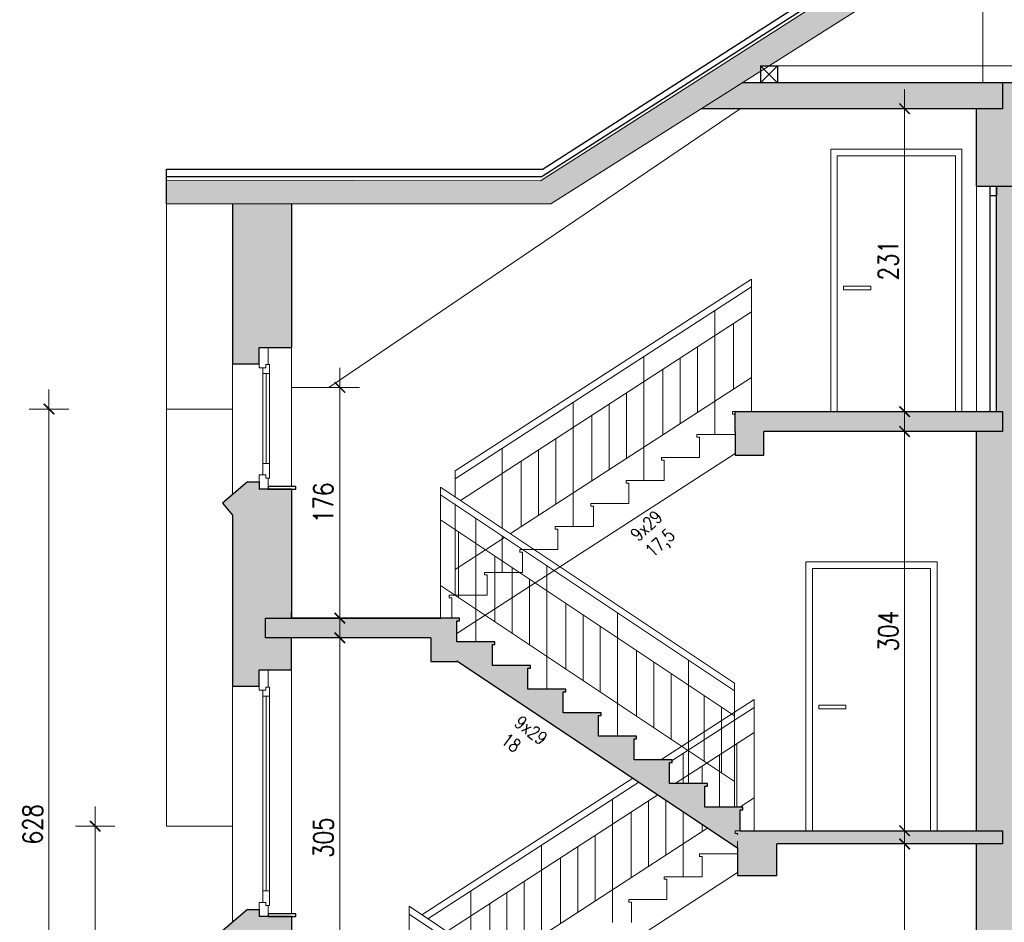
# Model space of a CAD drawing. Header units: millimetres. Extents: x 284606 to 569416, y -192995 to -95103.
# Tile 97 of 178: x 304771 to 305521, y -107272 to -106584. Entities that reach past the tile are written whole.
import ezdxf

# ---------------------------------------------------------------- set-up
doc = ezdxf.new("R2010")
doc.units = ezdxf.units.MM
doc.linetypes.add('HIDDEN', pattern=[9.525, 6.35, -3.175])
doc.layers.get('0').update_dxf_attribs({"lineweight": 0})
for name, color, linetype, lineweight in [('!STR_Konstrukcja 0.15', 140, 'Continuous', 15), ('!STR_Konstrukcja 0.20', 200, 'Continuous', 20), ('!STR_Konstrukcja 0.30', 64, 'Continuous', 30), ('!STR_Opisy 0.09', 8, 'Continuous', 9), ('!STR_Przerywana 0.09', 8, 'HIDDEN', 9), ('!STR_Stolarka okienna', 72, 'Continuous', 15), ('!STR_Wymiarowanie', 254, 'Continuous', 9), ('EKO Opisy 0.09', 8, 'Continuous', 9)]:
    doc.layers.add(name, color=color, linetype=linetype, lineweight=lineweight)
doc.layers.add('!STR_Kreskowanie ścian', color=7, linetype='Continuous', lineweight=5, true_color=0xa6a6a6)
doc.layers.add('EKO Wyposażenie', color=7, linetype='Continuous', lineweight=5, true_color=0x919191)
doc.styles.add('EKO 1-10', font='romans.shx', dxfattribs={"width": 0.8, "height": 15})
doc.styles.add('EKO 1-5', font='romans.shx', dxfattribs={"width": 0.8, "height": 10})
doc.dimstyles.new('EKO wymiar 1-10', dxfattribs={"dimtxt": 15, "dimasz": 8, "dimexe": 15, "dimexo": 15, "dimgap": 5, "dimtad": 1, "dimdec": 0, "dimtxsty": 'EKO 1-10', "dimblk": 'ARCHTICK', "dimcen": 10, "dimdle": 15, "dimclrd": 256, "dimclre": 256, "dimclrt": 256, "dimazin": 2, "dimtfac": 1, "dimtdec": 0, "dimtmove": 2, "dimatfit": 3, "dimldrblk": 'ARCHTICK', "dimfxl": 15, "dimfxlon": 1, "dimlwd": -1, "dimlwe": -1, "dimarcsym": 0})

# ---------------------------------------------------------------- blocks, each defined once
blk = doc.blocks.new('_ArchTick')
at = {"color": 0, "linetype": 'ByBlock', "const_width": 0.15}
blk.add_lwpolyline([(-0.5, -0.5), (0.5, 0.5)], dxfattribs=at)
blk = doc.blocks.new('*D850')
at = {"layer": '!STR_Wymiarowanie', "ltscale": 1.5, "transparency": 16777216}
for p, q in [((305445.37, -107197.4), (305445.37, -107536.9)), ((305460.37, -107212.4), (305430.37, -107212.4)), ((305460.37, -107521.9), (305430.37, -107521.9))]:
    blk.add_line(p, q, dxfattribs=at)
at = {"layer": 'Defpoints', "color": 0, "ltscale": 1.5, "transparency": 16777216}
for p in [(305500.06, -107212.4), (305445.37, -107521.9), (305500.06, -107521.9)]:
    blk.add_point(p, dxfattribs=at)
at = {"layer": '!STR_Wymiarowanie', "ltscale": 1.5, "transparency": 16777216, "xscale": 8, "yscale": 8, "zscale": 8}
for p, rotation in [((305445.37, -107212.4), 90), ((305445.37, -107521.9), 270)]:
    blk.add_blockref('_ArchTick', p, dxfattribs=dict(at, rotation=rotation))
at = {"layer": '!STR_Wymiarowanie', "ltscale": 1.5, "transparency": 16777216, "insert": (305432.87, -107367.15), "char_height": 15, "attachment_point": 5, "rotation": 90, "style": 'EKO 1-10'}
blk.add_mtext('310', dxfattribs=at)
blk = doc.blocks.new('*D855')
at = {"layer": '!STR_Wymiarowanie', "ltscale": 1.5, "transparency": 16777216}
for p, q in [((305445.37, -107217.4), (305445.37, -106883.04)), ((305460.37, -106898.04), (305430.37, -106898.04)), ((305460.37, -107202.4), (305430.37, -107202.4))]:
    blk.add_line(p, q, dxfattribs=at)
at = {"layer": 'Defpoints', "color": 0, "ltscale": 1.5, "transparency": 16777216}
for p in [(305445.37, -106898.04), (305500.06, -106898.04), (305500.06, -107202.4)]:
    blk.add_point(p, dxfattribs=at)
at = {"layer": '!STR_Wymiarowanie', "ltscale": 1.5, "transparency": 16777216, "xscale": 8, "yscale": 8, "zscale": 8}
for p, rotation in [((305445.37, -106898.04), 90), ((305445.37, -107202.4), 270)]:
    blk.add_blockref('_ArchTick', p, dxfattribs=dict(at, rotation=rotation))
at = {"layer": '!STR_Wymiarowanie', "ltscale": 1.5, "transparency": 16777216, "insert": (305432.87, -107050.22), "char_height": 15, "attachment_point": 5, "rotation": 90, "style": 'EKO 1-10'}
blk.add_mtext('304', dxfattribs=at)
blk = doc.blocks.new('*D856')
at = {"layer": '!STR_Wymiarowanie', "ltscale": 1.5, "transparency": 16777216}
for p, q in [((305445.37, -106637.04), (305445.37, -106897.9)), ((305460.37, -106652.04), (305430.37, -106652.04)), ((305460.37, -106882.9), (305430.37, -106882.9))]:
    blk.add_line(p, q, dxfattribs=at)
at = {"layer": 'Defpoints', "color": 0, "ltscale": 1.5, "transparency": 16777216}
for p in [(305500.06, -106652.04), (305445.37, -106882.9), (305500.06, -106882.9)]:
    blk.add_point(p, dxfattribs=at)
at = {"layer": '!STR_Wymiarowanie', "ltscale": 1.5, "transparency": 16777216, "xscale": 8, "yscale": 8, "zscale": 8}
for p, rotation in [((305445.37, -106652.04), 90), ((305445.37, -106882.9), 270)]:
    blk.add_blockref('_ArchTick', p, dxfattribs=dict(at, rotation=rotation))
at = {"layer": '!STR_Wymiarowanie', "ltscale": 1.5, "transparency": 16777216, "insert": (305432.87, -106767.47), "char_height": 15, "attachment_point": 5, "rotation": 90, "style": 'EKO 1-10'}
blk.add_mtext('231', dxfattribs=at)
blk = doc.blocks.new('*D857')
at = {"layer": '!STR_Wymiarowanie', "ltscale": 1.5, "transparency": 16777216}
for p, q in [((305014.83, -106849.4), (305014.83, -107055.4)), ((305029.83, -106864.4), (304999.83, -106864.4)), ((305029.83, -107040.4), (304999.83, -107040.4))]:
    blk.add_line(p, q, dxfattribs=at)
at = {"layer": 'Defpoints', "color": 0, "ltscale": 1.5, "transparency": 16777216}
for p in [(305048.65, -106864.4), (305014.83, -107040.4), (305048.65, -107040.4)]:
    blk.add_point(p, dxfattribs=at)
at = {"layer": '!STR_Wymiarowanie', "ltscale": 1.5, "transparency": 16777216, "xscale": 8, "yscale": 8, "zscale": 8}
for p, rotation in [((305014.83, -106864.4), 90), ((305014.83, -107040.4), 270)]:
    blk.add_blockref('_ArchTick', p, dxfattribs=dict(at, rotation=rotation))
at = {"layer": '!STR_Wymiarowanie', "ltscale": 1.5, "transparency": 16777216, "insert": (305002.33, -106952.4), "char_height": 15, "attachment_point": 5, "rotation": 90, "style": 'EKO 1-10'}
blk.add_mtext('176', dxfattribs=at)
blk = doc.blocks.new('*D858')
at = {"layer": '!STR_Wymiarowanie', "ltscale": 1.5, "transparency": 16777216}
for p, q in [((304828.23, -107523.9), (304828.23, -107183.9)), ((304843.23, -107198.9), (304813.23, -107198.9)), ((304843.23, -107508.9), (304813.23, -107508.9))]:
    blk.add_line(p, q, dxfattribs=at)
at = {"layer": 'Defpoints', "color": 0, "ltscale": 1.5, "transparency": 16777216}
for p in [(304828.23, -107198.9), (304882.72, -107198.9), (304930.06, -107508.9)]:
    blk.add_point(p, dxfattribs=at)
at = {"layer": '!STR_Wymiarowanie', "ltscale": 1.5, "transparency": 16777216, "xscale": 8, "yscale": 8, "zscale": 8}
for p, rotation in [((304828.23, -107198.9), 90), ((304828.23, -107508.9), 270)]:
    blk.add_blockref('_ArchTick', p, dxfattribs=dict(at, rotation=rotation))
at = {"layer": '!STR_Wymiarowanie', "ltscale": 1.5, "transparency": 16777216, "insert": (304815.73, -107353.9), "char_height": 15, "attachment_point": 5, "rotation": 90, "style": 'EKO 1-10'}
blk.add_mtext('310', dxfattribs=at)
blk = doc.blocks.new('*D859')
at = {"layer": '!STR_Wymiarowanie', "ltscale": 1.5, "transparency": 16777216}
for p, q in [((304793.06, -107523.9), (304793.06, -106865.9)), ((304808.06, -106880.9), (304778.06, -106880.9)), ((304808.06, -107508.9), (304778.06, -107508.9))]:
    blk.add_line(p, q, dxfattribs=at)
at = {"layer": 'Defpoints', "color": 0, "ltscale": 1.5, "transparency": 16777216}
for p in [(304793.06, -106880.9), (304882.72, -106880.9), (304933.06, -107508.9)]:
    blk.add_point(p, dxfattribs=at)
at = {"layer": '!STR_Wymiarowanie', "ltscale": 1.5, "transparency": 16777216, "xscale": 8, "yscale": 8, "zscale": 8}
for p, rotation in [((304793.06, -106880.9), 90), ((304793.06, -107508.9), 270)]:
    blk.add_blockref('_ArchTick', p, dxfattribs=dict(at, rotation=rotation))
at = {"layer": '!STR_Wymiarowanie', "ltscale": 1.5, "transparency": 16777216, "insert": (304780.56, -107197.4), "char_height": 15, "attachment_point": 5, "rotation": 90, "style": 'EKO 1-10'}
blk.add_mtext('628', dxfattribs=at)
blk = doc.blocks.new('*D864')
at = {"layer": '!STR_Wymiarowanie', "ltscale": 1.5, "transparency": 16777216}
for p, q in [((305014.83, -107374.9), (305014.83, -107040.4)), ((305014.83, -107055.4), (304999.83, -107055.4)), ((305014.83, -107359.9), (304999.83, -107359.9))]:
    blk.add_line(p, q, dxfattribs=at)
at = {"layer": 'Defpoints', "color": 0, "ltscale": 1.5, "transparency": 16777216}
for p in [(305014.83, -107055.4), (305021.06, -107055.4), (305019.06, -107359.9)]:
    blk.add_point(p, dxfattribs=at)
at = {"layer": '!STR_Wymiarowanie', "ltscale": 1.5, "transparency": 16777216, "xscale": 8, "yscale": 8, "zscale": 8}
for p, rotation in [((305014.83, -107055.4), 90), ((305014.83, -107359.9), 270)]:
    blk.add_blockref('_ArchTick', p, dxfattribs=dict(at, rotation=rotation))
at = {"layer": '!STR_Wymiarowanie', "ltscale": 1.5, "transparency": 16777216, "insert": (305002.33, -107207.65), "char_height": 15, "attachment_point": 5, "rotation": 90, "style": 'EKO 1-10'}
blk.add_mtext('305', dxfattribs=at)
blk = doc.blocks.new('*D863')
at = {"layer": '!STR_Wymiarowanie', "ltscale": 1.5, "transparency": 16777216}
for p, q in [((305583.56, -106492.58), (305583.56, -106897.9)), ((305568.56, -106507.58), (305598.56, -106507.58)), ((305568.56, -106882.9), (305598.56, -106882.9))]:
    blk.add_line(p, q, dxfattribs=at)
at = {"layer": 'Defpoints', "color": 0, "ltscale": 1.5, "transparency": 16777216}
for p in [(305518.25, -106507.58), (305543.25, -106882.9), (305583.56, -106882.9)]:
    blk.add_point(p, dxfattribs=at)
at = {"layer": '!STR_Wymiarowanie', "ltscale": 1.5, "transparency": 16777216, "xscale": 8, "yscale": 8, "zscale": 8}
for p, rotation in [((305583.56, -106507.58), 90), ((305583.56, -106882.9), 270)]:
    blk.add_blockref('_ArchTick', p, dxfattribs=dict(at, rotation=rotation))
at = {"layer": '!STR_Wymiarowanie', "ltscale": 1.5, "transparency": 16777216, "insert": (305571.06, -106695.24), "char_height": 15, "attachment_point": 5, "rotation": 90, "style": 'EKO 1-10'}
blk.add_mtext('375', dxfattribs=at)
blk = doc.blocks.new('barierki schody')
at = {"layer": '!STR_Konstrukcja 0.15', "ltscale": 0.7}
for p, q in [((-204.5, 581.5), (19.58, 432.11)), ((-204.5, 575.5), (19.58, 426.11)), ((-204.5, 556.5), (19.58, 407.11)), ((-190.68, 547.29), (-190.68, 497.29)), ((-163.04, 528.86), (-163.04, 478.86)), ((-149.86, 520.08), (-149.86, 470.08)), ((-136.68, 511.29), (-136.68, 461.29)), ((-204.5, 506.5), (19.58, 357.11)), ((-109.04, 492.86), (-109.04, 442.86)), ((-95.86, 484.08), (-95.86, 434.08)), ((-82.68, 475.29), (-82.68, 425.29)), ((-55.04, 456.86), (-55.04, 406.86)), ((-41.86, 448.08), (-41.86, 398.08)), ((-28.68, 439.29), (-28.68, 389.29)), ((-3.54, 422.53), (-3.54, 372.53)), ((9.64, 413.74), (9.64, 363.74)), ((-228.5, 262), (-4.42, 112.61)), ((-228.5, 256), (-4.42, 106.61)), ((-228.5, 237), (-4.42, 87.61)), ((-214.68, 227.79), (-214.68, 177.79)), ((-187.04, 209.36), (-187.04, 159.36)), ((-173.86, 200.58), (-173.86, 150.58)), ((-160.68, 191.79), (-160.68, 141.79)), ((-228.5, 187), (-4.42, 37.61)), ((-133.04, 173.36), (-133.04, 123.36)), ((-119.86, 164.58), (-119.86, 114.58)), ((-106.68, 155.79), (-106.68, 105.79)), ((-79.04, 137.36), (-79.04, 87.36)), ((-65.86, 128.58), (-65.86, 78.58)), ((-52.68, 119.79), (-52.68, 69.79)), ((-27.54, 103.03), (-27.54, 53.03)), ((-14.36, 94.24), (-14.36, 44.24))]:
    blk.add_line(p, q, dxfattribs=at)
for points in [[(-204.5, 481.5), (-204.5, 581.5)], [(-177.5, 463.5), (-177.5, 557.5)], [(-123.5, 427.5), (-123.5, 521.5)], [(-69.5, 391.5), (-69.5, 485.5)], [(-15.5, 355.5), (-15.5, 449.5)], [(19.58, 337.5), (19.58, 432.11)], [(-228.5, 162), (-228.5, 262)], [(-201.5, 144), (-201.5, 238)], [(-147.5, 108), (-147.5, 202)], [(-93.5, 72), (-93.5, 166)], [(-39.5, 36), (-39.5, 130)], [(-4.42, 18), (-4.42, 112.61)]]:
    blk.add_lwpolyline(points, dxfattribs=at)
at = {"layer": 'EKO Wyposażenie'}
for p, q in [((-193.25, 593.76), (32.5, 740.08)), ((-193.25, 587.76), (32.5, 734.08)), ((-189.26, 571.34), (32.5, 715.08)), ((18.96, 706.3), (18.96, 656.3)), ((-8.68, 688.38), (-8.68, 638.38)), ((-21.86, 679.84), (-21.86, 629.84)), ((-35.04, 671.3), (-35.04, 621.3)), ((-151.23, 545.99), (32.5, 665.08)), ((-62.68, 653.38), (-62.68, 603.38)), ((-75.86, 644.84), (-75.86, 594.84)), ((-89.04, 636.3), (-89.04, 586.3)), ((-116.68, 618.38), (-116.68, 568.38)), ((-129.86, 609.84), (-129.86, 559.84)), ((-143.04, 601.3), (-143.04, 551.3)), ((-193.83, 568.38), (-193.25, 568.76)), ((-193.25, 518.76), (-155.8, 543.03)), ((-36.47, 373.5), (34.5, 419.5)), ((-28, 372.99), (34.5, 413.5)), ((-25.67, 355.5), (34.5, 394.5)), ((21.32, 385.96), (21.32, 337.5)), ((8.14, 377.41), (8.14, 337.5)), ((-5.04, 368.87), (-5.04, 355.5)), ((-218.64, 255.43), (-57.85, 359.64)), ((-214.08, 252.38), (-53.29, 356.6)), ((-199.63, 242.75), (-38.84, 346.97)), ((-45.86, 342.41), (-45.86, 292.41)), ((-32.68, 342.87), (-32.68, 300.96)), ((23.7, 337.5), (34.5, 344.5)), ((-59.04, 333.87), (-59.04, 283.87)), ((-5.04, 324.44), (-5.04, 318.87)), ((-218.64, 180.43), (-0.81, 321.62)), ((-86.68, 315.96), (-86.68, 265.96)), ((-99.86, 307.41), (-99.86, 257.41)), ((-113.04, 298.87), (-113.04, 248.87)), ((-140.68, 280.96), (-140.68, 230.96)), ((-153.86, 272.41), (-153.86, 222.41)), ((-167.04, 263.87), (-167.04, 213.87)), ((-218.64, 230.43), (-204.19, 239.79))]:
    blk.add_line(p, q, dxfattribs=at)
for points in [[(32.5, 639), (32.5, 740.08)], [(4.5, 621.93), (4.5, 715.93)], [(-49.5, 586.93), (-49.5, 680.93)], [(-103.5, 551.93), (-103.5, 645.93)], [(-157.5, 550.17), (-157.5, 610.93)], [(-193.25, 574), (-193.25, 593.76)], [(-193.25, 499), (-193.25, 568)], [(-157.5, 516.93), (-157.5, 544.17)], [(34.5, 319.5), (34.5, 419.5)], [(-19.5, 355.5), (-19.5, 378.5)], [(-73.5, 249.5), (-73.5, 343.5)], [(-19.5, 284.5), (-19.5, 334.08)], [(-127.5, 214.5), (-127.5, 308.5)], [(-181.5, 230.67), (-181.5, 273.5)], [(-181.5, 179.5), (-181.5, 224.67)]]:
    blk.add_lwpolyline(points, dxfattribs=at)

msp = doc.modelspace()

# ---------------------------------------------------------------- hatches: boundary and pattern name
at = {"layer": '!STR_Kreskowanie ścian', "ltscale": 1.5}
h = msp.add_hatch(color=256, dxfattribs=at)
h.dxf.hatch_style = 1
h.paths.add_polyline_path([(305335.56, -106623.32), (305335.56, -106619.2), (305342.06, -106619.2), (305519.71, -106506.77), (305519.71, -106481.89), (305167.87, -106706.92), (304882.72, -106706.55), (304882.72, -106724.47), (305175.74, -106724.47)])
h.paths.add_polyline_path([(305519.71, -106481.89), (305519.71, -106506.77), (305697.35, -106619.2), (305703.85, -106619.2), (305703.85, -106623.32), (305798.88, -106683.46), (306159.41, -106683.46), (306159.41, -106665.46), (305806.71, -106665.46)])
at = {"layer": 'EKO Opisy 0.09', "ltscale": 4, "true_color": 0xa3a3a3}
h = msp.add_hatch(color=253, dxfattribs=at)
h.paths.add_polyline_path([(304982.71, -107739.9), (304919.13, -107739.9), (304919.13, -107779.9), (304982.71, -107779.9)])
h.paths.add_polyline_path([(304978.06, -107593.9), (304978.06, -107585.9), (304927.06, -107585.9), (304927.06, -107593.9), (304927.06, -107739.9), (304978.06, -107739.9)])
h.paths.add_polyline_path([(305120.94, -107593.9), (305093.94, -107593.9), (304978.06, -107593.9), (304978.06, -107606.41), (305091.46, -107606.41), (305255.94, -107725.2), (305255.94, -107760.92), (305282.94, -107760.92), (305282.94, -107739.9), (305282.94, -107724.9), (305282.94, -107707.9), (305255.94, -107707.9), (305255.94, -107688.9), (305228.94, -107688.9), (305228.94, -107669.9), (305201.94, -107669.9), (305201.94, -107650.9), (305174.94, -107650.9), (305174.94, -107631.9), (305147.94, -107631.9), (305147.94, -107612.9), (305120.94, -107612.9)])
h.paths.add_polyline_path([(305107.06, -107379.9), (305109.06, -107379.9), (305109.06, -107377.9), (305080.06, -107377.9), (305080.06, -107372.04), (305080.06, -107361.9), (305080.06, -107359.9), (305053.06, -107359.9), (304958.06, -107359.9), (304958.06, -107372.04), (305060.06, -107372.04), (305060.06, -107392.04), (305079.65, -107392.04), (305274.43, -107521.9), (305296.06, -107521.9), (305296.06, -107505.9), (305298.06, -107505.9), (305298.06, -107503.9), (305269.06, -107503.9), (305269.06, -107487.9), (305271.06, -107487.9), (305271.06, -107485.9), (305242.06, -107485.9), (305242.06, -107469.9), (305244.06, -107469.9), (305244.06, -107467.9), (305215.06, -107467.9), (305215.06, -107451.9), (305217.06, -107451.9), (305217.06, -107449.9), (305188.06, -107449.9), (305188.06, -107433.9), (305190.06, -107433.9), (305190.06, -107431.9), (305161.06, -107431.9), (305161.06, -107415.9), (305163.06, -107415.9), (305163.06, -107413.9), (305134.06, -107413.9), (305134.06, -107397.9), (305136.06, -107397.9), (305136.06, -107395.9), (305107.06, -107395.9)])
h.paths.add_polyline_path([(304978.06, -107267.75), (304960.22, -107267.75), (304953.18, -107267.75), (304953.18, -107262.36), (304944.29, -107262.36), (304925.28, -107278.59), (304933.06, -107287.72), (304933.06, -107380.9), (304978.06, -107380.9), (304978.06, -107372.04), (304958.06, -107372.04), (304958.06, -107359.9), (304978.06, -107359.9)])
h.paths.add_polyline_path([(304978.06, -107055.4), (304958.06, -107055.4), (304958.06, -107040.4), (304978.06, -107040.4), (304978.06, -107036.04), (304978.06, -106941.9), (304960.22, -106941.9), (304953.18, -106941.9), (304953.18, -106936.51), (304944.29, -106936.51), (304925.28, -106952.73), (304933.06, -106961.86), (304933.06, -107092.25), (304953.18, -107092.25), (304953.18, -107079.75), (304976.06, -107079.75), (304978.06, -107079.75)])
h.paths.add_polyline_path([(305104.06, -107042.4), (305106.06, -107042.4), (305106.06, -107040.4), (305077.06, -107040.4), (304958.06, -107040.4), (304958.06, -107055.4), (305084.06, -107055.4), (305084.06, -107073.31), (305104.06, -107073.31), (305104.06, -107072.82), (305318.06, -107215.49), (305318.06, -107204.4), (305316.06, -107204.4), (305316.06, -107202.4), (305320.06, -107202.4), (305320.06, -107186.4), (305322.06, -107186.4), (305322.06, -107184.4), (305293.06, -107184.4), (305293.06, -107168.4), (305295.06, -107168.4), (305295.06, -107166.4), (305266.06, -107166.4), (305266.06, -107150.4), (305268.06, -107150.4), (305268.06, -107148.4), (305239.06, -107148.4), (305239.06, -107132.4), (305241.06, -107132.4), (305241.06, -107130.4), (305212.06, -107130.4), (305212.06, -107114.4), (305214.06, -107114.4), (305214.06, -107112.4), (305185.06, -107112.4), (305185.06, -107096.4), (305187.06, -107096.4), (305187.06, -107094.4), (305158.06, -107094.4), (305158.06, -107078.4), (305160.06, -107078.4), (305160.06, -107076.4), (305131.06, -107076.4), (305131.06, -107060.4), (305133.06, -107060.4), (305133.06, -107058.4), (305104.06, -107058.4), (305104.06, -107057.31)])
h.paths.add_polyline_path([(305348.06, -107212.4), (305520.06, -107212.4), (305520.06, -107202.4), (305320.06, -107202.4), (305316.06, -107202.4), (305316.06, -107204.4), (305318.06, -107204.4), (305318.06, -107219.9), (305318.06, -107236.4), (305348.06, -107236.4)])
h.paths.add_polyline_path([(304978.06, -106724.47), (304933.06, -106724.47), (304933.06, -106846.4), (304953.18, -106846.4), (304953.18, -106833.9), (304976.06, -106833.9), (304978.06, -106833.9)])
h.paths.add_polyline_path([(305520.06, -106882.9), (305316.06, -106882.9), (305316.06, -106898.04), (305316.06, -106916.04), (305338.06, -106916.04), (305338.06, -106898.04), (305520.06, -106898.04)])
h.paths.add_polyline_path([(305520.06, -106632.2), (305348.56, -106632.2), (305335.56, -106632.2), (305321.78, -106632.04), (305290.18, -106652.04), (305520.06, -106652.04)])
h.paths.add_polyline_path([(305531.71, -106632.2), (305520.06, -106632.2), (305520.06, -106652.04), (305500.06, -106652.04), (305500.06, -106710.9), (305531.71, -106710.9)])
h.paths.add_polyline_path([(305531.71, -106902.9), (305522.68, -106902.9), (305522.68, -106882.9), (305531.71, -106882.9), (305531.71, -106710.9), (305515.54, -106710.9), (305515.54, -106718.44), (305515.54, -106882.9), (305520.06, -106882.9), (305520.06, -106898.04), (305500.06, -106898.04), (305500.06, -107202.4), (305520.06, -107202.4), (305520.06, -107212.4), (305500.06, -107212.4), (305500.06, -107521.9), (305520.06, -107521.9), (305520.06, -107535.04), (305500.06, -107535.04), (305500.06, -107556.9), (305542.71, -107556.9), (305542.71, -107540.04), (305522.68, -107540.04), (305522.68, -107521.9), (305542.71, -107521.9), (305542.71, -107222.4), (305522.68, -107222.4), (305522.68, -107202.4), (305531.71, -107202.4)])
h.paths.add_polyline_path([(305520.06, -107521.9), (305296.06, -107521.9), (305274.43, -107521.9), (305288.18, -107531.06), (305288.18, -107543.9), (305309.81, -107543.9), (305309.81, -107535.04), (305520.06, -107535.04)])
h.paths.add_polyline_path([(305542.71, -107751.9), (305500.06, -107751.9), (305500.06, -107779.9), (305542.71, -107779.9)])
h.paths.add_polyline_path([(306123.64, -107739.9), (306060.54, -107739.9), (306060.54, -107751.9), (306060.54, -107779.9), (306123.64, -107779.9)])
h.paths.add_polyline_path([(306115.71, -107615.33), (306089.6, -107615.33), (306089.6, -107620.72), (306082.55, -107620.72), (306064.71, -107643.23), (306064.71, -107739.9), (306115.71, -107739.9)])
h.paths.add_polyline_path([(306115.71, -107508.9), (306109.71, -107508.9), (306109.71, -107465.4), (306117.5, -107456.27), (306098.48, -107440.04), (306089.6, -107440.04), (306089.6, -107445.43), (306082.55, -107445.43), (306075.02, -107445.43), (306075.02, -107521.9), (306084.71, -107521.9), (306084.71, -107540.04), (306064.71, -107540.04), (306064.71, -107552.04), (306073.71, -107552.04), (306089.6, -107552.04), (306089.6, -107560.22), (306115.71, -107560.22)])
h.paths.add_polyline_path([(306084.71, -107521.9), (305830.71, -107521.9), (305830.71, -107540.04), (306064.71, -107540.04), (306084.71, -107540.04)])
h.paths.add_polyline_path([(305830.71, -107521.9), (305522.68, -107521.9), (305522.68, -107540.04), (305830.71, -107540.04)])
h.paths.add_polyline_path([(306109.71, -107145.9), (306117.5, -107136.77), (306098.48, -107120.54), (306089.6, -107120.54), (306089.6, -107125.93), (306075.02, -107125.93), (306075.02, -107202.4), (306084.74, -107202.4), (306084.74, -107222.4), (306064.71, -107222.4), (306064.71, -107261.75), (306073.71, -107261.75), (306089.6, -107261.75), (306089.6, -107269.93), (306109.71, -107269.93)])
h.paths.add_polyline_path([(306084.74, -107202.4), (305522.68, -107202.4), (305522.68, -107222.4), (306084.74, -107222.4)])
h.paths.add_polyline_path([(305717.71, -107222.4), (305705.71, -107222.4), (305705.71, -107521.9), (305717.71, -107521.9)])
h.paths.add_polyline_path([(306109.71, -106683.46), (306084.74, -106683.46), (306084.74, -106882.9), (306084.74, -106902.9), (306064.71, -106902.9), (306064.71, -106950.43), (306073.71, -106950.43), (306089.6, -106950.43), (306109.71, -106950.43)])
h.paths.add_polyline_path([(306084.74, -106882.9), (305829.05, -106882.9), (305829.05, -106902.9), (306084.74, -106902.9)])
h.paths.add_polyline_path([(305829.05, -106882.9), (305522.68, -106882.9), (305522.68, -106902.9), (305829.05, -106902.9)])

# ---------------------------------------------------------------- linework, layer by layer
at = {"layer": '!STR_Konstrukcja 0.15', "ltscale": 0.7}
for p, q in [((305006.45, -106864.4), (305320.08, -106652.04)), ((304882.72, -106698.18), (304882.72, -107198.9)), ((305500.06, -106882.9), (305500.06, -106710.9)), ((304978.06, -106939.9), (304978.06, -106833.9)), ((304933.06, -106846.4), (304933.06, -106946.09)), ((304978.06, -106864.4), (305006.45, -106864.4)), ((304933.06, -106880.9), (304882.72, -106880.9)), ((305104.06, -107052.1), (305316.06, -106914.7)), ((304978.06, -107265.75), (304978.06, -107079.75)), ((304933.06, -107092.25), (304933.06, -107271.94)), ((304933.06, -107198.9), (304882.72, -107198.9)), ((305096.36, -107377.9), (305318.06, -107234.2))]:
    msp.add_line(p, q, dxfattribs=at)
for points in [[(305505.06, -106632.04), (305505.06, -106516.04)], [(305316.06, -106900.4), (305316.06, -106884.9), (305314.06, -106884.9), (305314.06, -106882.9), (305343.06, -106882.9)], [(305289.06, -106917.9), (305289.06, -106902.4), (305287.06, -106902.4), (305287.06, -106900.4), (305316.06, -106900.4)], [(305262.06, -106935.4), (305262.06, -106919.9), (305260.06, -106919.9), (305260.06, -106917.9), (305289.06, -106917.9)], [(305235.06, -106952.9), (305235.06, -106937.4), (305233.06, -106937.4), (305233.06, -106935.4), (305262.06, -106935.4)], [(305208.06, -106970.4), (305208.06, -106954.9), (305206.06, -106954.9), (305206.06, -106952.9), (305235.06, -106952.9)], [(305181.06, -106987.9), (305181.06, -106972.4), (305179.06, -106972.4), (305179.06, -106970.4), (305208.06, -106970.4)], [(305154.06, -107005.4), (305154.06, -106989.9), (305152.06, -106989.9), (305152.06, -106987.9), (305181.06, -106987.9)], [(305127.06, -107022.9), (305127.06, -107007.4), (305125.06, -107007.4), (305125.06, -107005.4), (305154.06, -107005.4)], [(305100.06, -107040.4), (305100.06, -107024.9), (305098.06, -107024.9), (305098.06, -107022.9), (305127.06, -107022.9)], [(305291.06, -107237.4), (305291.06, -107221.9), (305289.06, -107221.9), (305289.06, -107219.9), (305318.06, -107219.9)], [(305264.06, -107254.9), (305264.06, -107239.4), (305262.06, -107239.4), (305262.06, -107237.4), (305291.06, -107237.4)], [(305237.06, -107272.4), (305237.06, -107256.9), (305235.06, -107256.9), (305235.06, -107254.9), (305264.06, -107254.9)]]:
    msp.add_lwpolyline(points, dxfattribs=at)
msp.add_lwpolyline([(305348.56, -106619.2), (305690.85, -106619.2), (305690.85, -106632.2), (305348.56, -106632.2)], close=True, dxfattribs=at)
at = {"layer": '!STR_Konstrukcja 0.20', "ltscale": 1.5}
for p, q in [((305519.71, -106481.89), (305167.87, -106706.92)), ((305519.71, -106506.77), (305290.18, -106652.04)), ((305342.06, -106619.2), (305175.74, -106724.47)), ((304882.72, -106706.55), (305167.87, -106706.92)), ((304882.72, -106724.47), (305175.74, -106724.47))]:
    msp.add_line(p, q, dxfattribs=at)
at = {"layer": '!STR_Konstrukcja 0.30', "ltscale": 1.5}
for p, q in [((305519.71, -106479.13), (305168.98, -106703.71)), ((305519.71, -106473.6), (305169.77, -106698.18)), ((305520.06, -106632.04), (305531.71, -106632.04)), ((305500.06, -106710.9), (305500.06, -106652.04)), ((304882.72, -106698.18), (305169.77, -106698.18)), ((304882.72, -106724.47), (304882.72, -106698.18)), ((304882.72, -106703.71), (305168.98, -106703.71)), ((305500.06, -106710.9), (305531.71, -106710.9)), ((305510.54, -106882.9), (305510.54, -106710.9)), ((305515.54, -106882.9), (305515.54, -106710.9)), ((304933.06, -106724.47), (304933.06, -106846.4)), ((304978.06, -106724.47), (304978.06, -106833.9)), ((304969.06, -106833.9), (304978.06, -106833.9)), ((305500.06, -107202.4), (305500.06, -106898.04)), ((304978.06, -106941.9), (304978.06, -107040.4)), ((304933.06, -106961.86), (304933.06, -107092.25)), ((304978.06, -107040.4), (304978.06, -107036.04)), ((305092.06, -107040.4), (304978.06, -107040.4)), ((304978.06, -107079.75), (304978.06, -107055.4)), ((305104.06, -107072.82), (305318.06, -107215.49)), ((304969.06, -107079.75), (304978.06, -107079.75)), ((305500.06, -107521.9), (305500.06, -107212.4)), ((304978.06, -107267.75), (304978.06, -107359.9))]:
    msp.add_line(p, q, dxfattribs=at)
for points in [[(305335.56, -106619.2), (305348.56, -106619.2), (305348.56, -106632.2), (305335.56, -106619.2), (305335.56, -106632.2), (305348.56, -106619.2), (305348.56, -106632.2), (305335.56, -106632.2)], [(305321.78, -106632.04), (305520.06, -106632.04), (305520.06, -106652.04), (305290.18, -106652.04)], [(305316.06, -106898.04), (305316.06, -106882.9), (305520.06, -106882.9), (305520.06, -106898.04), (305338.06, -106898.04)], [(305316.06, -106898.04), (305316.06, -106916.04), (305338.06, -106916.04), (305338.06, -106898.04)], [(304944.29, -106936.51), (304925.28, -106952.73), (304933.06, -106961.86)], [(304944.29, -106936.51), (304953.18, -106936.51), (304953.18, -106941.9)], [(305084.06, -107055.4), (304958.06, -107055.4), (304958.06, -107040.4), (305092.06, -107040.4)], [(305104.06, -107058.4), (305104.06, -107042.4), (305106.06, -107042.4), (305106.06, -107040.4), (305077.06, -107040.4)], [(305084.06, -107055.4), (305084.06, -107073.31), (305104.06, -107073.31), (305104.06, -107072.82)], [(305104.06, -107058.4), (305104.06, -107057.31)], [(305131.06, -107076.4), (305131.06, -107060.4), (305133.06, -107060.4), (305133.06, -107058.4), (305104.06, -107058.4)], [(305158.06, -107094.4), (305158.06, -107078.4), (305160.06, -107078.4), (305160.06, -107076.4), (305131.06, -107076.4)], [(305185.06, -107112.4), (305185.06, -107096.4), (305187.06, -107096.4), (305187.06, -107094.4), (305158.06, -107094.4)], [(305212.06, -107130.4), (305212.06, -107114.4), (305214.06, -107114.4), (305214.06, -107112.4), (305185.06, -107112.4)], [(305239.06, -107148.4), (305239.06, -107132.4), (305241.06, -107132.4), (305241.06, -107130.4), (305212.06, -107130.4)], [(305266.06, -107166.4), (305266.06, -107150.4), (305268.06, -107150.4), (305268.06, -107148.4), (305239.06, -107148.4)], [(305293.06, -107184.4), (305293.06, -107168.4), (305295.06, -107168.4), (305295.06, -107166.4), (305266.06, -107166.4)], [(305320.06, -107202.4), (305320.06, -107186.4), (305322.06, -107186.4), (305322.06, -107184.4), (305293.06, -107184.4)], [(305320.06, -107202.4), (305520.06, -107202.4), (305520.06, -107212.4), (305348.06, -107212.4)], [(305318.06, -107215.49), (305318.06, -107236.4), (305348.06, -107236.4), (305348.06, -107212.4)], [(304944.29, -107262.36), (304925.28, -107278.59), (304933.06, -107287.72)], [(304944.29, -107262.36), (304953.18, -107262.36), (304953.18, -107267.75)]]:
    msp.add_lwpolyline(points, dxfattribs=at)
for points in [[(305515.54, -106710.9), (305515.54, -106718.44), (305510.54, -106718.44), (305510.54, -106710.9)], [(304960.22, -106941.9), (304981.22, -106941.9), (304981.22, -106939.9), (304960.22, -106939.9)], [(304960.22, -107267.75), (304981.22, -107267.75), (304981.22, -107265.75), (304960.22, -107265.75)]]:
    msp.add_lwpolyline(points, close=True, dxfattribs=at)
at = {"layer": '!STR_Konstrukcja 0.30', "ltscale": 2}
for points in [[(304933.06, -106846.4), (304953.18, -106846.4), (304953.18, -106833.9), (304976.06, -106833.9)], [(304978.06, -106941.9), (304953.18, -106941.9), (304953.18, -106941.9)], [(304933.06, -107092.25), (304953.18, -107092.25), (304953.18, -107079.75), (304976.06, -107079.75)], [(304978.06, -107267.75), (304953.18, -107267.75), (304953.18, -107267.75)]]:
    msp.add_lwpolyline(points, dxfattribs=at)
at = {"layer": '!STR_Przerywana 0.09', "ltscale": 1.5}
msp.add_lwpolyline([(305318.06, -107219.9), (305318.06, -107204.4), (305316.06, -107204.4), (305316.06, -107202.4), (305345.06, -107202.4)], dxfattribs=at)
at = {"layer": '!STR_Stolarka okienna', "ltscale": 0.3}
for points in [[(305389.06, -106682.9), (305489.06, -106682.9), (305489.06, -106882.9), (305389.06, -106882.9)], [(305394.06, -106687.9), (305484.06, -106687.9), (305484.06, -106882.9), (305394.06, -106882.9)], [(305398.89, -106787.22), (305419.66, -106787.22), (305419.66, -106789.96), (305398.89, -106789.96)], [(305370.06, -106997.4), (305470.06, -106997.4), (305470.06, -107202.4), (305370.06, -107202.4)], [(305375.06, -107002.4), (305465.06, -107002.4), (305465.06, -107202.4), (305375.06, -107202.4)], [(305379.89, -107106.72), (305400.66, -107106.72), (305400.66, -107109.46), (305379.89, -107109.46)]]:
    msp.add_lwpolyline(points, close=True, dxfattribs=at)
for points in [[(304960.22, -106833.9), (304953.18, -106833.9), (304953.18, -106849.46), (304958.31, -106849.46), (304958.31, -106846.96), (304960.22, -106846.96), (304960.22, -106833.9)], [(304961.29, -106846.96), (304958.31, -106846.96), (304958.31, -106849.46), (304956.16, -106849.46), (304956.16, -106931.11), (304958.31, -106931.11), (304958.31, -106933.61), (304961.29, -106933.61), (304961.29, -106846.96)], [(304961.29, -106853.9), (304956.16, -106853.9)], [(304958.73, -106853.9), (304958.73, -106922.4)], [(304956.16, -106922.4), (304961.29, -106922.4)], [(304960.22, -106941.9), (304953.18, -106941.9), (304953.18, -106931.11), (304958.31, -106931.11), (304958.31, -106933.61), (304960.22, -106933.61), (304960.22, -106941.9)], [(304960.22, -107079.75), (304953.18, -107079.75), (304953.18, -107095.32), (304958.31, -107095.32), (304958.31, -107092.82), (304960.22, -107092.82), (304960.22, -107079.75)], [(304961.29, -107092.82), (304958.31, -107092.82), (304958.31, -107095.32), (304956.16, -107095.32), (304956.16, -107256.97), (304958.31, -107256.97), (304958.31, -107259.47), (304961.29, -107259.47), (304961.29, -107092.82)], [(304961.29, -107099.75), (304956.16, -107099.75)], [(304958.73, -107099.75), (304958.73, -107248.25)], [(304956.16, -107248.25), (304961.29, -107248.25)], [(304960.22, -107267.75), (304953.18, -107267.75), (304953.18, -107256.97), (304958.31, -107256.97), (304958.31, -107259.47), (304960.22, -107259.47), (304960.22, -107267.75)]]:
    msp.add_lwpolyline(points, dxfattribs=at)

# ---------------------------------------------------------------- block references
at = {"layer": '!STR_Wymiarowanie'}
msp.add_blockref('barierki schody', (305296.06, -107521.9), dxfattribs=at)

# ---------------------------------------------------------------- texts
at = {"layer": '!STR_Opisy 0.09', "ltscale": 2, "char_height": 10, "attachment_point": 7, "style": 'EKO 1-5'}
for s, insert, rotation in [('9x29\\P17,5', (305255.46, -106996.94), 42.54398), ('9x29\\P18', (305136.93, -107135.09), 322.91688)]:
    msp.add_mtext_dynamic_manual_height_columns(s, width=22.0328, gutter_width=12.5, heights=[0], dxfattribs=dict(at, insert=insert, rotation=rotation))

# ---------------------------------------------------------------- dimensions: what is measured, and where the dimension line sits
at = {"layer": '!STR_Wymiarowanie', "ltscale": 1.5}
for base, p1, p2, picture, middle in [((305583.56, -106882.9), (305518.25, -106507.58), (305543.25, -106882.9), '*D863', (305571.06, -106695.24)), ((305445.37, -106882.9), (305500.06, -106652.04), (305500.06, -106882.9), '*D856', (305432.87, -106767.47)), ((305014.83, -107040.4), (305048.65, -106864.4), (305048.65, -107040.4), '*D857', (305002.33, -106952.4)), ((305445.37, -106898.04), (305500.06, -107202.4), (305500.06, -106898.04), '*D855', (305432.87, -107050.22)), ((305014.82764122, -107055.39711807), (305019.06358235, -107359.89711809), (305021.06358235, -107055.39711807), '*D864', (305002.32764122, -107207.64711808)), ((304828.23, -107198.9), (304930.06, -107508.9), (304882.72, -107198.9), '*D858', (304815.73, -107353.9)), ((305445.36863185, -107521.89711809), (305500.06358235, -107212.39711807), (305500.06358235, -107521.89711809), '*D850', (305432.86863185, -107367.14711808))]:
    dim = msp.add_linear_dim(base=base, p1=p1, p2=p2, angle=90, dimstyle='EKO wymiar 1-10', dxfattribs=at)
    dim.commit()
    dim.dimension.update_dxf_attribs({"geometry": picture, "text_midpoint": middle})
dim = msp.add_linear_dim(base=(304793.06, -106880.9), p1=(304933.06, -107508.9), p2=(304882.72, -106880.9), angle=90, dimstyle='EKO wymiar 1-10', dxfattribs=at)
dim.commit()
dim.dimension.update_dxf_attribs({"geometry": '*D859', "text_midpoint": (304780.56, -107197.4), "dimtype": 160})

doc.saveas('drawing.dxf')
